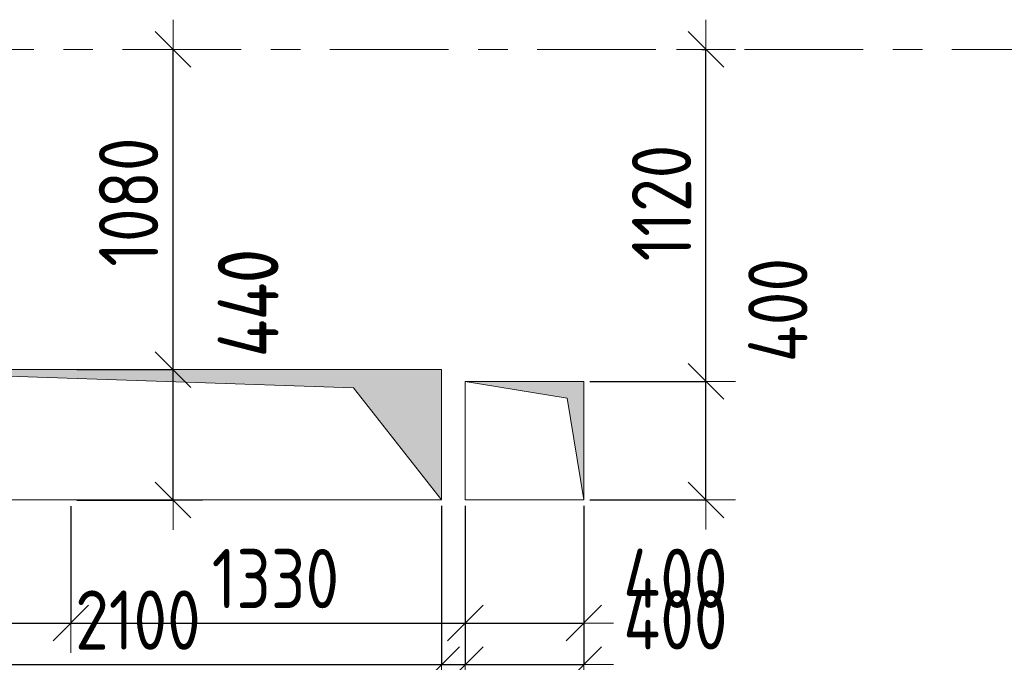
# Model space of a CAD drawing. Header units: metres. Extents: x -38 to 97, y -15 to 21.
# Tile 78 of 139: x 46.72 to 50.05, y 10.73 to 12.9. Entities that reach past the tile are written whole.
import ezdxf

# ---------------------------------------------------------------- set-up
doc = ezdxf.new("R2010")
doc.units = ezdxf.units.M
doc.header["$PDMODE"] = 65
doc.linetypes.add('______11', pattern=[0.5, 0.4, -0.05, 0, -0.05])
doc.linetypes.add('______5', pattern=[1.1, 0.8, -0.1, 0.1, -0.1])
for name, color, linetype, lineweight in [('XR$2$Осевая линия (1)', 7, '______5', 13), ('XR$3$Перекрытие (1)', 7, 'Continuous', 35), ('XR$4$Размерная линия (1)', 7, 'Continuous', 13), ('XR$5$Размерная линия (1)', 7, 'Continuous', 13)]:
    doc.layers.add(name, color=color, linetype=linetype, lineweight=lineweight)
doc.layers.add('XR$3$Макрос проема_ отверстия', color=7, linetype='Continuous', lineweight=13, true_color=0x2d2d2d)
doc.styles.add('ISOCPEUR', font='txt')
doc.dimstyles.new('DIMSTYLE_3', dxfattribs={"dimtxt": 0.2, "dimasz": 0.2, "dimexe": 0, "dimexo": 0, "dimgap": 0.1, "dimtad": 2, "dimdec": 0, "dimlfac": 1000, "dimrnd": 5, "dimzin": 12, "dimdsep": 46, "dimtxsty": 'ISOCPEUR', "dimblk1": 'ALL_ML_STRICH', "dimblk2": 'ALL_ML_STRICH', "dimsah": 1, "dimcen": 0, "dimclrd": 7, "dimclre": 256, "dimclrt": 7, "dimadec": 0, "dimazin": 0, "dimtfac": 1, "dimtdec": 0, "dimtix": 1, "dimtmove": 2, "dimatfit": 3, "dimfxl": 0, "dimtzin": 0, "dimlwd": 0, "dimlwe": -3, "dimarcsym": 0})
doc.dimstyles.new('DIMSTYLE_6', dxfattribs={"dimtxt": 0.2, "dimasz": 0.2, "dimexe": 0, "dimexo": 0, "dimgap": 0.1, "dimtad": 2, "dimdec": 0, "dimlfac": 1000, "dimrnd": 5, "dimzin": 12, "dimdsep": 46, "dimtxsty": 'ISOCPEUR', "dimblk1": 'ALL_ML_STRICH', "dimblk2": 'ALL_ML_STRICH', "dimsah": 1, "dimcen": 0, "dimclrd": 7, "dimclre": 256, "dimclrt": 7, "dimadec": 0, "dimazin": 0, "dimtfac": 1, "dimtdec": 0, "dimtix": 1, "dimtmove": 2, "dimatfit": 3, "dimfxl": 0, "dimtvp": 1.2, "dimtzin": 0, "dimlwd": 0, "dimlwe": -3, "dimarcsym": 0})
doc.dimstyles.new('DIMSTYLE_7', dxfattribs={"dimtxt": 0.2, "dimasz": 0.2, "dimexe": 0, "dimexo": 0, "dimgap": 0.1, "dimtad": 0, "dimdec": 0, "dimlfac": 1000, "dimrnd": 5, "dimzin": 12, "dimdsep": 46, "dimtxsty": 'ISOCPEUR', "dimblk1": 'ALL_ML_STRICH', "dimblk2": 'ALL_ML_STRICH', "dimsah": 1, "dimcen": 0, "dimclrd": 7, "dimclre": 256, "dimclrt": 7, "dimadec": 0, "dimazin": 0, "dimtfac": 1, "dimtdec": 0, "dimtix": 1, "dimtmove": 2, "dimatfit": 3, "dimfxl": 0, "dimtvp": 1.2, "dimtzin": 0, "dimlwd": 0, "dimlwe": -3, "dimarcsym": 0})

# ---------------------------------------------------------------- blocks, each defined once
blk = doc.blocks.new('Отображение проема', base_point=(-1.1579, -49.3094))
at = {"layer": 'XR$3$Макрос проема_ отверстия', "true_color": 0x000000, "transparency": 33554687}
blk.add_hatch(color=18, dxfattribs=at).paths.add_polyline_path([(-1.1579, -50.1094), (-1.0448, -49.4225), (-0.3579, -49.3094), (-1.1579, -49.3094)])
at = {"layer": 'XR$3$Макрос проема_ отверстия', "transparency": 33554687}
for p, q in [((-1.1579, -50.1094), (-1.1579, -49.3094)), ((-1.1579, -49.3094), (-0.3579, -49.3094)), ((-1.0448, -49.4225), (-0.3579, -49.3094)), ((-1.1579, -50.1094), (-1.0448, -49.4225))]:
    blk.add_line(p, q, dxfattribs=at)
blk = doc.blocks.new('ALL_ML_STRICH')
at = {"color": 0, "linetype": 'ByBlock', "lineweight": -2}
for p, q in [((0, -0.5), (0, 0.5)), ((-0.3, -0.3), (0.3, 0.3)), ((-1, 0), (0.5, 0))]:
    blk.add_line(p, q, dxfattribs=at)
blk = doc.blocks.new('*D59')
at = {"layer": 'DEFPOINTS', "color": 7, "linetype": 'Continuous', "lineweight": 13, "transparency": 33554687}
for p in [(48.6269, 11.68), (48.6269, 11.2799), (49.0395, 11.2799)]:
    blk.add_point(p, dxfattribs=at)
at = {"layer": 'XR$4$Размерная линия (1)', "color": 9, "linetype": 'Continuous', "lineweight": -2, "true_color": 0xc7c7c7, "transparency": 33554687}
for p, q in [((48.6469, 11.68), (49.0395, 11.68)), ((48.6469, 11.2799), (49.0395, 11.2799))]:
    blk.add_line(p, q, dxfattribs=at)
at = {"layer": 'XR$4$Размерная линия (1)', "color": 7, "linetype": 'Continuous', "lineweight": -2, "transparency": 33554687}
blk.add_line((49.0395, 11.2799), (49.0395, 11.68), dxfattribs=at)
at = {"layer": 'XR$4$Размерная линия (1)', "color": 7, "linetype": 'Continuous', "lineweight": 13, "transparency": 33554687, "xscale": 0.2, "yscale": 0.2, "zscale": 0.2}
for p, rotation in [((49.0395, 11.68), 90), ((49.0395, 11.2799), 270)]:
    blk.add_blockref('ALL_ML_STRICH', p, dxfattribs=dict(at, rotation=rotation))
at = {"layer": 'XR$4$Размерная линия (1)', "color": 7, "linetype": 'Continuous', "lineweight": 13, "transparency": 33554687, "insert": (49.2821, 11.9204), "char_height": 0.2, "width": 0.5, "attachment_point": 5, "rotation": 90, "style": 'ISOCPEUR'}
blk.add_mtext('\\W0.83;\\A1;{400}', dxfattribs=at)
blk = doc.blocks.new('*D60')
at = {"layer": 'DEFPOINTS', "color": 7, "linetype": 'Continuous', "lineweight": 13, "transparency": 33554687}
for p in [(49.0055, 12.8), (48.6269, 11.68), (49.0395, 11.68)]:
    blk.add_point(p, dxfattribs=at)
at = {"layer": 'XR$4$Размерная линия (1)', "color": 9, "linetype": 'Continuous', "lineweight": -2, "true_color": 0xc7c7c7, "transparency": 33554687}
for p, q in [((49.0255, 12.8), (49.0395, 12.8)), ((48.6469, 11.68), (49.0395, 11.68))]:
    blk.add_line(p, q, dxfattribs=at)
at = {"layer": 'XR$4$Размерная линия (1)', "color": 7, "linetype": 'Continuous', "lineweight": -2, "transparency": 33554687}
blk.add_line((49.0395, 11.68), (49.0395, 12.8), dxfattribs=at)
at = {"layer": 'XR$4$Размерная линия (1)', "color": 7, "linetype": 'Continuous', "lineweight": 13, "transparency": 33554687, "xscale": 0.2, "yscale": 0.2, "zscale": 0.2}
for p, rotation in [((49.0395, 12.8), 90), ((49.0395, 11.68), 270)]:
    blk.add_blockref('ALL_ML_STRICH', p, dxfattribs=dict(at, rotation=rotation))
at = {"layer": 'XR$4$Размерная линия (1)', "color": 7, "linetype": 'Continuous', "lineweight": 13, "transparency": 33554687, "insert": (48.8895, 12.2817), "char_height": 0.2, "width": 0.666667, "attachment_point": 5, "rotation": 90, "style": 'ISOCPEUR'}
blk.add_mtext('\\W0.83;\\A1;{1120}', dxfattribs=at)
blk = doc.blocks.new('*D333')
at = {"layer": 'DEFPOINTS', "color": 7, "linetype": 'Continuous', "lineweight": 13, "transparency": 33554687}
for p in [(46.8951, 11.7195), (46.8951, 11.2795), (47.2402, 11.2795)]:
    blk.add_point(p, dxfattribs=at)
at = {"layer": 'XR$4$Размерная линия (1)', "color": 9, "linetype": 'Continuous', "lineweight": -2, "true_color": 0xc7c7c7, "transparency": 33554687}
for p, q in [((46.9151, 11.7195), (47.2402, 11.7195)), ((46.9151, 11.2795), (47.2402, 11.2795))]:
    blk.add_line(p, q, dxfattribs=at)
at = {"layer": 'XR$4$Размерная линия (1)', "color": 7, "linetype": 'Continuous', "lineweight": -2, "transparency": 33554687}
blk.add_line((47.2402, 11.2795), (47.2402, 11.7195), dxfattribs=at)
at = {"layer": 'XR$4$Размерная линия (1)', "color": 7, "linetype": 'Continuous', "lineweight": 13, "transparency": 33554687, "xscale": 0.2, "yscale": 0.2, "zscale": 0.2}
for p, rotation in [((47.2402, 11.7195), 90), ((47.2402, 11.2795), 270)]:
    blk.add_blockref('ALL_ML_STRICH', p, dxfattribs=dict(at, rotation=rotation))
at = {"layer": 'XR$4$Размерная линия (1)', "color": 7, "linetype": 'Continuous', "lineweight": 13, "transparency": 33554687, "insert": (47.4912, 11.9455), "char_height": 0.2, "width": 0.5, "attachment_point": 5, "rotation": 90, "style": 'ISOCPEUR'}
blk.add_mtext('\\W0.83;\\A1;{440}', dxfattribs=at)
blk = doc.blocks.new('*D334')
at = {"layer": 'DEFPOINTS', "color": 7, "linetype": 'Continuous', "lineweight": 13, "transparency": 33554687}
for p in [(47.233, 12.8), (46.8951, 11.7195), (47.2402, 11.7195)]:
    blk.add_point(p, dxfattribs=at)
at = {"layer": 'XR$4$Размерная линия (1)', "color": 9, "linetype": 'Continuous', "lineweight": -2, "true_color": 0xc7c7c7, "transparency": 33554687}
for p, q in [((47.2402, 12.8), (47.2402, 12.8)), ((46.9151, 11.7195), (47.2402, 11.7195))]:
    blk.add_line(p, q, dxfattribs=at)
at = {"layer": 'XR$4$Размерная линия (1)', "color": 7, "linetype": 'Continuous', "lineweight": -2, "transparency": 33554687}
blk.add_line((47.2402, 11.7195), (47.2402, 12.8), dxfattribs=at)
at = {"layer": 'XR$4$Размерная линия (1)', "color": 7, "linetype": 'Continuous', "lineweight": 13, "transparency": 33554687, "xscale": 0.2, "yscale": 0.2, "zscale": 0.2}
for p, rotation in [((47.2402, 12.8), 90), ((47.2402, 11.7195), 270)]:
    blk.add_blockref('ALL_ML_STRICH', p, dxfattribs=dict(at, rotation=rotation))
at = {"layer": 'XR$4$Размерная линия (1)', "color": 7, "linetype": 'Continuous', "lineweight": 13, "transparency": 33554687, "insert": (47.0902, 12.2848), "char_height": 0.2, "width": 0.666667, "attachment_point": 5, "rotation": 90, "style": 'ISOCPEUR'}
blk.add_mtext('\\W0.83;\\A1;{1080}', dxfattribs=at)
blk = doc.blocks.new('*D370')
at = {"layer": 'DEFPOINTS', "color": 7, "linetype": 'Continuous', "lineweight": 13, "transparency": 33554687}
for p in [(46.0451, 11.2795), (46.8951, 11.2795), (46.0451, 10.8647)]:
    blk.add_point(p, dxfattribs=at)
at = {"layer": 'XR$4$Размерная линия (1)', "color": 9, "linetype": 'Continuous', "lineweight": -2, "true_color": 0xc7c7c7, "transparency": 33554687}
for p, q in [((46.0451, 11.2595), (46.0451, 10.8647)), ((46.8951, 11.2595), (46.8951, 10.8647))]:
    blk.add_line(p, q, dxfattribs=at)
at = {"layer": 'XR$4$Размерная линия (1)', "color": 7, "linetype": 'Continuous', "lineweight": -2, "transparency": 33554687}
blk.add_line((46.0451, 10.8647), (46.8951, 10.8647), dxfattribs=at)
at = {"layer": 'XR$4$Размерная линия (1)', "color": 7, "linetype": 'Continuous', "lineweight": 13, "transparency": 33554687, "xscale": 0.2, "yscale": 0.2, "zscale": 0.2, "rotation": 180}
blk.add_blockref('ALL_ML_STRICH', (46.0451, 10.8647), dxfattribs=at)
at = {"layer": 'XR$4$Размерная линия (1)', "color": 7, "linetype": 'Continuous', "lineweight": 13, "transparency": 33554687, "xscale": 0.2, "yscale": 0.2, "zscale": 0.2}
blk.add_blockref('ALL_ML_STRICH', (46.8951, 10.8647), dxfattribs=at)
at = {"layer": 'XR$4$Размерная линия (1)', "color": 7, "linetype": 'Continuous', "lineweight": 13, "transparency": 33554687, "insert": (46.4784, 11.0147), "char_height": 0.2, "width": 0.5, "attachment_point": 5, "style": 'ISOCPEUR'}
blk.add_mtext('\\W0.83;\\A1;{850}', dxfattribs=at)
blk = doc.blocks.new('*D371')
at = {"layer": 'DEFPOINTS', "color": 7, "linetype": 'Continuous', "lineweight": 13, "transparency": 33554687}
for p in [(46.8951, 11.2795), (48.2269, 11.2799), (46.8951, 10.8647)]:
    blk.add_point(p, dxfattribs=at)
at = {"layer": 'XR$4$Размерная линия (1)', "color": 9, "linetype": 'Continuous', "lineweight": -2, "true_color": 0xc7c7c7, "transparency": 33554687}
for p, q in [((46.8951, 11.2595), (46.8951, 10.8647)), ((48.2269, 11.2599), (48.2269, 10.8647))]:
    blk.add_line(p, q, dxfattribs=at)
at = {"layer": 'XR$4$Размерная линия (1)', "color": 7, "linetype": 'Continuous', "lineweight": -2, "transparency": 33554687}
blk.add_line((46.8951, 10.8647), (48.2269, 10.8647), dxfattribs=at)
at = {"layer": 'XR$4$Размерная линия (1)', "color": 7, "linetype": 'Continuous', "lineweight": 13, "transparency": 33554687, "xscale": 0.2, "yscale": 0.2, "zscale": 0.2, "rotation": 180}
blk.add_blockref('ALL_ML_STRICH', (46.8951, 10.8647), dxfattribs=at)
at = {"layer": 'XR$4$Размерная линия (1)', "color": 7, "linetype": 'Continuous', "lineweight": 13, "transparency": 33554687, "xscale": 0.2, "yscale": 0.2, "zscale": 0.2}
blk.add_blockref('ALL_ML_STRICH', (48.2269, 10.8647), dxfattribs=at)
at = {"layer": 'XR$4$Размерная линия (1)', "color": 7, "linetype": 'Continuous', "lineweight": 13, "transparency": 33554687, "insert": (47.586, 11.0147), "char_height": 0.2, "width": 0.666667, "attachment_point": 5, "style": 'ISOCPEUR'}
blk.add_mtext('\\W0.83;\\A1;{1330}', dxfattribs=at)
blk = doc.blocks.new('*D372')
at = {"layer": 'DEFPOINTS', "color": 7, "linetype": 'Continuous', "lineweight": 13, "transparency": 33554687}
for p in [(48.2269, 11.2799), (48.6269, 11.28), (48.2269, 10.8647)]:
    blk.add_point(p, dxfattribs=at)
at = {"layer": 'XR$4$Размерная линия (1)', "color": 9, "linetype": 'Continuous', "lineweight": -2, "true_color": 0xc7c7c7, "transparency": 33554687}
for p, q in [((48.2269, 11.2599), (48.2269, 10.8647)), ((48.6269, 11.26), (48.6269, 10.8647))]:
    blk.add_line(p, q, dxfattribs=at)
at = {"layer": 'XR$4$Размерная линия (1)', "color": 7, "linetype": 'Continuous', "lineweight": -2, "transparency": 33554687}
blk.add_line((48.2269, 10.8647), (48.6269, 10.8647), dxfattribs=at)
at = {"layer": 'XR$4$Размерная линия (1)', "color": 7, "linetype": 'Continuous', "lineweight": 13, "transparency": 33554687, "xscale": 0.2, "yscale": 0.2, "zscale": 0.2, "rotation": 180}
blk.add_blockref('ALL_ML_STRICH', (48.2269, 10.8647), dxfattribs=at)
at = {"layer": 'XR$4$Размерная линия (1)', "color": 7, "linetype": 'Continuous', "lineweight": 13, "transparency": 33554687, "xscale": 0.2, "yscale": 0.2, "zscale": 0.2}
blk.add_blockref('ALL_ML_STRICH', (48.6269, 10.8647), dxfattribs=at)
at = {"layer": 'XR$4$Размерная линия (1)', "color": 7, "linetype": 'Continuous', "lineweight": 13, "transparency": 33554687, "insert": (48.9363, 11.0157), "char_height": 0.2, "width": 0.5, "attachment_point": 5, "style": 'ISOCPEUR'}
blk.add_mtext('\\W0.83;\\A1;{400}', dxfattribs=at)
blk = doc.blocks.new('*D400')
at = {"layer": 'DEFPOINTS', "color": 7, "linetype": 'Continuous', "lineweight": 13, "transparency": 33554687}
for p in [(46.9001, 11.7195), (46.9001, 11.2795), (47.2402, 11.2795)]:
    blk.add_point(p, dxfattribs=at)
at = {"layer": 'XR$5$Размерная линия (1)', "color": 9, "linetype": 'Continuous', "lineweight": -2, "true_color": 0xc7c7c7, "transparency": 33554687}
for p, q in [((46.9201, 11.7195), (47.2402, 11.7195)), ((46.9201, 11.2795), (47.2402, 11.2795))]:
    blk.add_line(p, q, dxfattribs=at)
at = {"layer": 'XR$5$Размерная линия (1)', "color": 7, "linetype": 'Continuous', "lineweight": -2, "transparency": 33554687}
blk.add_line((47.2402, 11.2795), (47.2402, 11.7195), dxfattribs=at)
at = {"layer": 'XR$5$Размерная линия (1)', "color": 7, "linetype": 'Continuous', "lineweight": 13, "transparency": 33554687, "xscale": 0.2, "yscale": 0.2, "zscale": 0.2}
for p, rotation in [((47.2402, 11.7195), 90), ((47.2402, 11.2795), 270)]:
    blk.add_blockref('ALL_ML_STRICH', p, dxfattribs=dict(at, rotation=rotation))
at = {"layer": 'XR$5$Размерная линия (1)', "color": 7, "linetype": 'Continuous', "lineweight": 13, "transparency": 33554687, "insert": (47.4964, 11.9428), "char_height": 0.2, "width": 0.5, "attachment_point": 5, "rotation": 90, "style": 'ISOCPEUR'}
blk.add_mtext('\\W0.83;\\A1;{440}', dxfattribs=at)
blk = doc.blocks.new('*D401')
at = {"layer": 'DEFPOINTS', "color": 7, "linetype": 'Continuous', "lineweight": 13, "transparency": 33554687}
for p in [(47.233, 12.8), (46.9001, 11.7195), (47.2402, 11.7195)]:
    blk.add_point(p, dxfattribs=at)
at = {"layer": 'XR$5$Размерная линия (1)', "color": 9, "linetype": 'Continuous', "lineweight": -2, "true_color": 0xc7c7c7, "transparency": 33554687}
for p, q in [((47.2402, 12.8), (47.2402, 12.8)), ((46.9201, 11.7195), (47.2402, 11.7195))]:
    blk.add_line(p, q, dxfattribs=at)
at = {"layer": 'XR$5$Размерная линия (1)', "color": 7, "linetype": 'Continuous', "lineweight": -2, "transparency": 33554687}
blk.add_line((47.2402, 11.7195), (47.2402, 12.8), dxfattribs=at)
at = {"layer": 'XR$5$Размерная линия (1)', "color": 7, "linetype": 'Continuous', "lineweight": 13, "transparency": 33554687, "xscale": 0.2, "yscale": 0.2, "zscale": 0.2}
for p, rotation in [((47.2402, 12.8), 90), ((47.2402, 11.7195), 270)]:
    blk.add_blockref('ALL_ML_STRICH', p, dxfattribs=dict(at, rotation=rotation))
at = {"layer": 'XR$5$Размерная линия (1)', "color": 7, "linetype": 'Continuous', "lineweight": 13, "transparency": 33554687, "insert": (47.0902, 12.2848), "char_height": 0.2, "width": 0.666667, "attachment_point": 5, "rotation": 90, "style": 'ISOCPEUR'}
blk.add_mtext('\\W0.83;\\A1;{1080}', dxfattribs=at)
blk = doc.blocks.new('*D402')
at = {"layer": 'DEFPOINTS', "color": 7, "linetype": 'Continuous', "lineweight": 13, "transparency": 33554687}
for p in [(48.6269, 11.68), (48.6269, 11.2799), (49.0395, 11.2799)]:
    blk.add_point(p, dxfattribs=at)
at = {"layer": 'XR$5$Размерная линия (1)', "color": 9, "linetype": 'Continuous', "lineweight": -2, "true_color": 0xc7c7c7, "transparency": 33554687}
for p, q in [((48.6469, 11.68), (49.0395, 11.68)), ((48.6469, 11.2799), (49.0395, 11.2799))]:
    blk.add_line(p, q, dxfattribs=at)
at = {"layer": 'XR$5$Размерная линия (1)', "color": 7, "linetype": 'Continuous', "lineweight": -2, "transparency": 33554687}
blk.add_line((49.0395, 11.2799), (49.0395, 11.68), dxfattribs=at)
at = {"layer": 'XR$5$Размерная линия (1)', "color": 7, "linetype": 'Continuous', "lineweight": 13, "transparency": 33554687, "xscale": 0.2, "yscale": 0.2, "zscale": 0.2}
for p, rotation in [((49.0395, 11.68), 90), ((49.0395, 11.2799), 270)]:
    blk.add_blockref('ALL_ML_STRICH', p, dxfattribs=dict(at, rotation=rotation))
at = {"layer": 'XR$5$Размерная линия (1)', "color": 7, "linetype": 'Continuous', "lineweight": 13, "transparency": 33554687, "insert": (49.2821, 11.9204), "char_height": 0.2, "width": 0.5, "attachment_point": 5, "rotation": 90, "style": 'ISOCPEUR'}
blk.add_mtext('\\W0.83;\\A1;{400}', dxfattribs=at)
blk = doc.blocks.new('*D403')
at = {"layer": 'DEFPOINTS', "color": 7, "linetype": 'Continuous', "lineweight": 13, "transparency": 33554687}
for p in [(49.0055, 12.8), (48.6269, 11.68), (49.0395, 11.68)]:
    blk.add_point(p, dxfattribs=at)
at = {"layer": 'XR$5$Размерная линия (1)', "color": 9, "linetype": 'Continuous', "lineweight": -2, "true_color": 0xc7c7c7, "transparency": 33554687}
for p, q in [((49.0255, 12.8), (49.0395, 12.8)), ((48.6469, 11.68), (49.0395, 11.68))]:
    blk.add_line(p, q, dxfattribs=at)
at = {"layer": 'XR$5$Размерная линия (1)', "color": 7, "linetype": 'Continuous', "lineweight": -2, "transparency": 33554687}
blk.add_line((49.0395, 11.68), (49.0395, 12.8), dxfattribs=at)
at = {"layer": 'XR$5$Размерная линия (1)', "color": 7, "linetype": 'Continuous', "lineweight": 13, "transparency": 33554687, "xscale": 0.2, "yscale": 0.2, "zscale": 0.2}
for p, rotation in [((49.0395, 12.8), 90), ((49.0395, 11.68), 270)]:
    blk.add_blockref('ALL_ML_STRICH', p, dxfattribs=dict(at, rotation=rotation))
at = {"layer": 'XR$5$Размерная линия (1)', "color": 7, "linetype": 'Continuous', "lineweight": 13, "transparency": 33554687, "insert": (48.8895, 12.2817), "char_height": 0.2, "width": 0.666667, "attachment_point": 5, "rotation": 90, "style": 'ISOCPEUR'}
blk.add_mtext('\\W0.83;\\A1;{1120}', dxfattribs=at)
blk = doc.blocks.new('*D735')
at = {"layer": 'DEFPOINTS', "color": 7, "linetype": 'Continuous', "lineweight": 13, "transparency": 33554687}
for p in [(46.0469, 11.28), (48.1469, 11.28), (46.0469, 10.7247)]:
    blk.add_point(p, dxfattribs=at)
at = {"layer": 'XR$5$Размерная линия (1)', "color": 9, "linetype": 'Continuous', "lineweight": -2, "true_color": 0xc7c7c7, "transparency": 33554687}
for p, q in [((46.0469, 11.26), (46.0469, 10.7247)), ((48.1469, 11.26), (48.1469, 10.7247))]:
    blk.add_line(p, q, dxfattribs=at)
at = {"layer": 'XR$5$Размерная линия (1)', "color": 7, "linetype": 'Continuous', "lineweight": -2, "transparency": 33554687}
blk.add_line((46.0469, 10.7247), (48.1469, 10.7247), dxfattribs=at)
at = {"layer": 'XR$5$Размерная линия (1)', "color": 7, "linetype": 'Continuous', "lineweight": 13, "transparency": 33554687, "xscale": 0.2, "yscale": 0.2, "zscale": 0.2, "rotation": 180}
blk.add_blockref('ALL_ML_STRICH', (46.0469, 10.7247), dxfattribs=at)
at = {"layer": 'XR$5$Размерная линия (1)', "color": 7, "linetype": 'Continuous', "lineweight": 13, "transparency": 33554687, "xscale": 0.2, "yscale": 0.2, "zscale": 0.2}
blk.add_blockref('ALL_ML_STRICH', (48.1469, 10.7247), dxfattribs=at)
at = {"layer": 'XR$5$Размерная линия (1)', "color": 7, "linetype": 'Continuous', "lineweight": 13, "transparency": 33554687, "insert": (47.1219, 10.8747), "char_height": 0.2, "width": 0.666667, "attachment_point": 5, "style": 'ISOCPEUR'}
blk.add_mtext('\\W0.83;\\A1;{2100}', dxfattribs=at)
blk = doc.blocks.new('*D736')
at = {"layer": 'DEFPOINTS', "color": 7, "linetype": 'Continuous', "lineweight": 13, "transparency": 33554687}
for p in [(48.1469, 11.28), (48.2269, 11.2799), (48.1469, 10.7247)]:
    blk.add_point(p, dxfattribs=at)
at = {"layer": 'XR$5$Размерная линия (1)', "color": 9, "linetype": 'Continuous', "lineweight": -2, "true_color": 0xc7c7c7, "transparency": 33554687}
for p, q in [((48.1469, 11.26), (48.1469, 10.7247)), ((48.2269, 11.2599), (48.2269, 10.7247))]:
    blk.add_line(p, q, dxfattribs=at)
at = {"layer": 'XR$5$Размерная линия (1)', "color": 7, "linetype": 'Continuous', "lineweight": -2, "transparency": 33554687}
blk.add_line((48.1469, 10.7247), (48.2269, 10.7247), dxfattribs=at)
at = {"layer": 'XR$5$Размерная линия (1)', "color": 7, "linetype": 'Continuous', "lineweight": 13, "transparency": 33554687, "xscale": 0.2, "yscale": 0.2, "zscale": 0.2}
blk.add_blockref('ALL_ML_STRICH', (48.2269, 10.7247), dxfattribs=at)
at = {"layer": 'XR$5$Размерная линия (1)', "color": 7, "linetype": 'Continuous', "lineweight": 13, "transparency": 33554687, "xscale": 0.2, "yscale": 0.2, "zscale": 0.2, "rotation": 180}
blk.add_blockref('ALL_ML_STRICH', (48.1469, 10.7247), dxfattribs=at)
at = {"layer": 'XR$5$Размерная линия (1)', "color": 7, "linetype": 'Continuous', "lineweight": 13, "transparency": 33554687, "insert": (47.9399, 10.516), "char_height": 0.2, "width": 0.333333, "attachment_point": 5, "style": 'ISOCPEUR'}
blk.add_mtext('\\W0.83;\\A1;{80}', dxfattribs=at)
blk = doc.blocks.new('*D737')
at = {"layer": 'DEFPOINTS', "color": 7, "linetype": 'Continuous', "lineweight": 13, "transparency": 33554687}
for p in [(48.2269, 11.2799), (48.6269, 11.28), (48.2269, 10.7247)]:
    blk.add_point(p, dxfattribs=at)
at = {"layer": 'XR$5$Размерная линия (1)', "color": 9, "linetype": 'Continuous', "lineweight": -2, "true_color": 0xc7c7c7, "transparency": 33554687}
for p, q in [((48.2269, 11.2599), (48.2269, 10.7247)), ((48.6269, 11.26), (48.6269, 10.7247))]:
    blk.add_line(p, q, dxfattribs=at)
at = {"layer": 'XR$5$Размерная линия (1)', "color": 7, "linetype": 'Continuous', "lineweight": -2, "transparency": 33554687}
blk.add_line((48.2269, 10.7247), (48.6269, 10.7247), dxfattribs=at)
at = {"layer": 'XR$5$Размерная линия (1)', "color": 7, "linetype": 'Continuous', "lineweight": 13, "transparency": 33554687, "xscale": 0.2, "yscale": 0.2, "zscale": 0.2, "rotation": 180}
blk.add_blockref('ALL_ML_STRICH', (48.2269, 10.7247), dxfattribs=at)
at = {"layer": 'XR$5$Размерная линия (1)', "color": 7, "linetype": 'Continuous', "lineweight": 13, "transparency": 33554687, "xscale": 0.2, "yscale": 0.2, "zscale": 0.2}
blk.add_blockref('ALL_ML_STRICH', (48.6269, 10.7247), dxfattribs=at)
at = {"layer": 'XR$5$Размерная линия (1)', "color": 7, "linetype": 'Continuous', "lineweight": 13, "transparency": 33554687, "insert": (48.9363, 10.8757), "char_height": 0.2, "width": 0.5, "attachment_point": 5, "style": 'ISOCPEUR'}
blk.add_mtext('\\W0.83;\\A1;{400}', dxfattribs=at)

msp = doc.modelspace()

# ---------------------------------------------------------------- linework, layer by layer
at = {"layer": 'XR$2$Осевая линия (1)', "color": 253, "linetype": '______11', "lineweight": 13, "true_color": 0xa0a0a0, "transparency": 33554687}
msp.add_line((-2.63, 12.8), (62.6, 12.8), dxfattribs=at)
at = {"layer": 'XR$3$Перекрытие (1)', "color": 7, "linetype": 'Continuous', "lineweight": 13, "transparency": 33554687}
for p, q in [((48.1469, 11.72), (46.0469, 11.72)), ((48.1469, 11.28), (48.1469, 11.72)), ((48.6269, 11.68), (48.2269, 11.6799)), ((48.2269, 11.6799), (48.2269, 11.2799)), ((48.6269, 11.28), (48.6269, 11.68)), ((46.0469, 11.28), (48.1469, 11.28)), ((48.2269, 11.2799), (48.6269, 11.28))]:
    msp.add_line(p, q, dxfattribs=at)

# ---------------------------------------------------------------- block references
at = {"layer": 'XR$3$Макрос проема_ отверстия', "transparency": 33554687, "xscale": -2.625, "yscale": 0.55}
msp.add_blockref('Отображение проема', (48.1469, 11.72), dxfattribs=at)
at = {"layer": 'XR$3$Макрос проема_ отверстия', "transparency": 33554687, "xscale": 0.500103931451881, "yscale": 0.4999999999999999, "rotation": 270}
msp.add_blockref('Отображение проема', (48.6269, 11.68), dxfattribs=at)

# ---------------------------------------------------------------- dimensions: what is measured, and where the dimension line sits
at = {"layer": 'XR$4$Размерная линия (1)', "color": 7, "linetype": 'Continuous', "lineweight": 13, "transparency": 33554687}
for base, p1, p2, dimstyle, picture, middle in [((47.24025, 12.8), (46.91509, 11.71951), (47.24025, 12.8), 'DIMSTYLE_3', '*D334', (47.09025, 12.28475)), ((49.0395, 12.8), (48.6469, 11.68), (49.0255, 12.8), 'DIMSTYLE_3', '*D60', (48.8895, 12.2817)), ((47.2402, 11.7195), (46.9151, 11.2795), (46.9151, 11.7195), 'DIMSTYLE_7', '*D333', (47.4912, 11.9455)), ((49.0395, 11.68), (48.6469, 11.2799), (48.6469, 11.68), 'DIMSTYLE_7', '*D59', (49.2821, 11.9204))]:
    dim = msp.add_linear_dim(base=base, p1=p1, p2=p2, angle=90, dimstyle=dimstyle, override={"dimpost": '<>', "dimclrd": 7, "dimclre": 9, "dimclrt": 7, "dimlwd": 0, "dimlwe": 65533}, dxfattribs=at)
    dim.commit()
    dim.dimension.update_dxf_attribs({"geometry": picture, "text_midpoint": middle, "dimtype": 160})
for base, p1, p2, dimstyle, picture, middle in [((46.8951, 10.8647), (46.0451, 11.2595), (46.8951, 11.2595), 'DIMSTYLE_3', '*D370', (46.4784, 11.0147)), ((48.2269, 10.8647), (46.8951, 11.2595), (48.2269, 11.2599), 'DIMSTYLE_3', '*D371', (47.586, 11.0147)), ((48.6269, 10.8647), (48.2269, 11.2599), (48.6269, 11.26), 'DIMSTYLE_6', '*D372', (48.9363, 11.0157))]:
    dim = msp.add_linear_dim(base=base, p1=p1, p2=p2, dimstyle=dimstyle, override={"dimpost": '<>', "dimclrd": 7, "dimclre": 9, "dimclrt": 7, "dimlwd": 0, "dimlwe": 65533}, dxfattribs=at)
    dim.commit()
    dim.dimension.update_dxf_attribs({"geometry": picture, "text_midpoint": middle, "dimtype": 160})
at = {"layer": 'XR$5$Размерная линия (1)', "color": 7, "linetype": 'Continuous', "lineweight": 13, "transparency": 33554687}
for base, p1, p2, dimstyle, picture, middle in [((47.24025, 12.8), (46.92009, 11.71951), (47.24025, 12.8), 'DIMSTYLE_3', '*D401', (47.09025, 12.28475)), ((49.0395, 12.8), (48.6469, 11.68), (49.0255, 12.8), 'DIMSTYLE_3', '*D403', (48.8895, 12.2817)), ((47.2402, 11.7195), (46.9201, 11.2795), (46.9201, 11.7195), 'DIMSTYLE_7', '*D400', (47.4964, 11.9428)), ((49.0395, 11.68), (48.6469, 11.2799), (48.6469, 11.68), 'DIMSTYLE_7', '*D402', (49.2821, 11.9204))]:
    dim = msp.add_linear_dim(base=base, p1=p1, p2=p2, angle=90, dimstyle=dimstyle, override={"dimpost": '<>', "dimclrd": 7, "dimclre": 9, "dimclrt": 7, "dimlwd": 0, "dimlwe": 65533}, dxfattribs=at)
    dim.commit()
    dim.dimension.update_dxf_attribs({"geometry": picture, "text_midpoint": middle, "dimtype": 160})
for base, p1, p2, dimstyle, picture, middle in [((48.1469, 10.7247), (46.0469, 11.26), (48.1469, 11.26), 'DIMSTYLE_3', '*D735', (47.1219, 10.8747)), ((48.2269, 10.7247), (48.1469, 11.26), (48.2269, 11.2599), 'DIMSTYLE_7', '*D736', (47.9399, 10.516)), ((48.6269, 10.7247), (48.2269, 11.2599), (48.6269, 11.26), 'DIMSTYLE_6', '*D737', (48.9363, 10.8757))]:
    dim = msp.add_linear_dim(base=base, p1=p1, p2=p2, dimstyle=dimstyle, override={"dimpost": '<>', "dimclrd": 7, "dimclre": 9, "dimclrt": 7, "dimlwd": 0, "dimlwe": 65533}, dxfattribs=at)
    dim.commit()
    dim.dimension.update_dxf_attribs({"geometry": picture, "text_midpoint": middle, "dimtype": 160})

doc.saveas('drawing.dxf')
